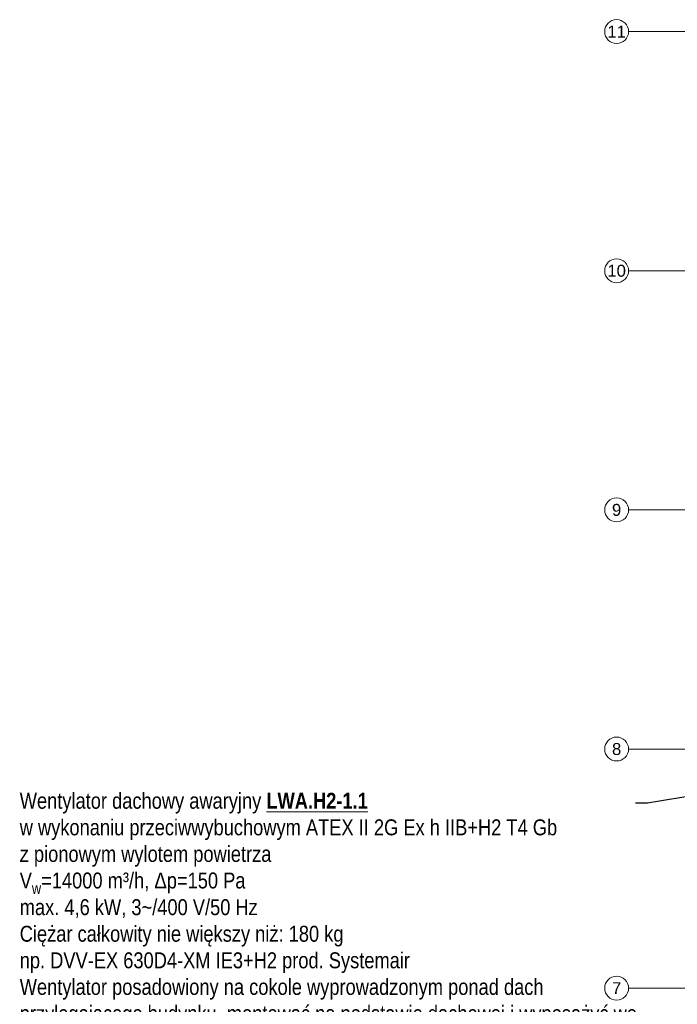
# Model space of a CAD drawing. Header units: millimetres. Extents: x -47038 to 86296, y -75637 to 48966.
# Tile 35 of 174: x -47038 to -38789, y -56422 to -44070. Entities that reach past the tile are written whole.
import ezdxf
from ezdxf import colors
from ezdxf.entities.mleader import LeaderData, LeaderLine
from ezdxf.enums import TextEntityAlignment as Align
from ezdxf.math import Vec2, Vec3

# ---------------------------------------------------------------- set-up
doc = ezdxf.new("R2010")
doc.units = ezdxf.units.MM
for name, color, linetype, lineweight in [('410-K Osie główne_Nr_pióra__1', 7, 'Continuous', 20), ('IS_Wentylacja_Opis', 7, 'Continuous', 13), ('XREF', 8, 'Continuous', 9)]:
    doc.layers.add(name, color=color, linetype=linetype, lineweight=lineweight)
doc.layers.add('410-K Osie główne_Nr_pióra__95', color=7, linetype='Continuous', lineweight=20, true_color=0x7c7c7c)
doc.styles.get("Standard").update_dxf_attribs({"font": 'arial.ttf'})
doc.styles.add('STYL_AUTOMATYCZNY_1', font='arial.ttf')

# ---------------------------------------------------------------- blocks, each defined once
blk = doc.blocks.new('A$C67F68D5B')
at = {"layer": '410-K Osie główne_Nr_pióra__95', "color": 8, "linetype": 'Continuous', "lineweight": 5}
for p, q in [((297.5, -517.7), (197.5, -517.7)), ((297.5, -817.7), (197.5, -817.7)), ((297.5, -1117.7), (197.5, -1117.7)), ((297.5, -1417.7), (197.5, -1417.7)), ((297.5, -1717.7), (197.5, -1717.7))]:
    blk.add_line(p, q, dxfattribs=at)
for centre in [(182.5, -517.7), (182.5, -817.7), (182.5, -1117.7), (182.5, -1417.7), (182.5, -1717.7)]:
    blk.add_circle(centre, 15, dxfattribs=at)
at = {"layer": '410-K Osie główne_Nr_pióra__1', "color": 8, "lineweight": 5, "style": 'STYL_AUTOMATYCZNY_1'}
for s, p in [('11', (182.5, -510.2)), ('10', (182.5, -810.2)), ('9', (182.5, -1110.2)), ('8', (182.5, -1410.2)), ('7', (182.5, -1710.2))]:
    blk.add_text(s, height=15, dxfattribs=at).set_placement(p, align=Align.TOP_CENTER)

msp = doc.modelspace()

# ---------------------------------------------------------------- block references
at = {"layer": 'XREF', "xscale": 10, "yscale": 10, "zscale": 10}
msp.add_blockref('A$C67F68D5B', (-41375, -39042), dxfattribs=at)

# ---------------------------------------------------------------- next in the draw order: leaders
at = {"layer": 'IS_Wentylacja_Opis'}
ml = msp.add_multileader_mtext('Standard', dxfattribs=at)
ml.set_content('{\\fArial Narrow|b0|i0|c161;{\\A1;Wentylator dachowy awaryjny {\\L\\fArial Narrow|b1|i0;LWA.H2-1.1\\P}w wykonaniu przeciwwybuchowym ATEX II 2G Ex h IIB+H2 T4 Gb\\Pz pionowym wylotem powietrza\\PV{\\H0.7x;\\S^ w;}=14000 m³/h, Δp=150 Pa \\Pmax. 4,6 kW, 3~/400 V/50 Hz\\PCiężar całkowity nie większy niż: 180 kg\\Pnp. DVV-EX 630D4-XM IE3+H2 prod. Systemair\\P\\pxt38;}Wentylator posadowiony na cokole wyprowadzonym ponad dach przylegaj\\fArial Narrow|b0|i0|c238;ącego budynku\\fArial Narrow|b0|i0|c161;, montować na podstawie dachowej i wyposażyć we {\\A1;wszelkie niezbędne elementy zapewniające poprawny montaż i  działanie.\\P\\pt;}Załączanie wentylatorów LWA.H2-1.1-2 z systemu detekcji H2 z jednoczesnym otwarciem bram wjazdowych.}\\A1; ', color=256)
ml.set_leader_properties()
ml.build(insert=Vec2(0, 0))
ml.multileader.update_dxf_attribs({"dogleg_length": 150, "arrow_head_size": 150})
ctx = ml.context
ctx.base_point, ctx.char_height, ctx.arrow_head_size, ctx.plane_origin = Vec3(-47040, -53897, 6686), 200, 150, Vec3(-67807119, -56981581, 6686)
notes = []
notes.append((ctx, [(0, (1, 1, 0), (-39163, -53897, 6686), (-1, 0), 150, [(0, [(-32783, -52838, 6686)], 0, [])])]))
ctx.mtext.insert, ctx.mtext.width = Vec3(-47038, -53768, 6686), 7992.94
for ctx, leaders in notes:
    for number, flags, end, landing, length, lines in leaders:
        leader = LeaderData()
        leader.index, (leader.has_last_leader_line, leader.has_dogleg_vector, leader.attachment_direction) = number, flags
        leader.last_leader_point, leader.dogleg_vector, leader.dogleg_length = Vec3(end), Vec3(landing), length
        for number, points, colour, breaks in lines:
            line = LeaderLine()
            line.index, line.vertices, line.color, line.breaks = number, Vec3.list(points), colors.encode_raw_color(colour), breaks
            leader.lines.append(line)
        ctx.leaders.append(leader)

doc.saveas('drawing.dxf')
